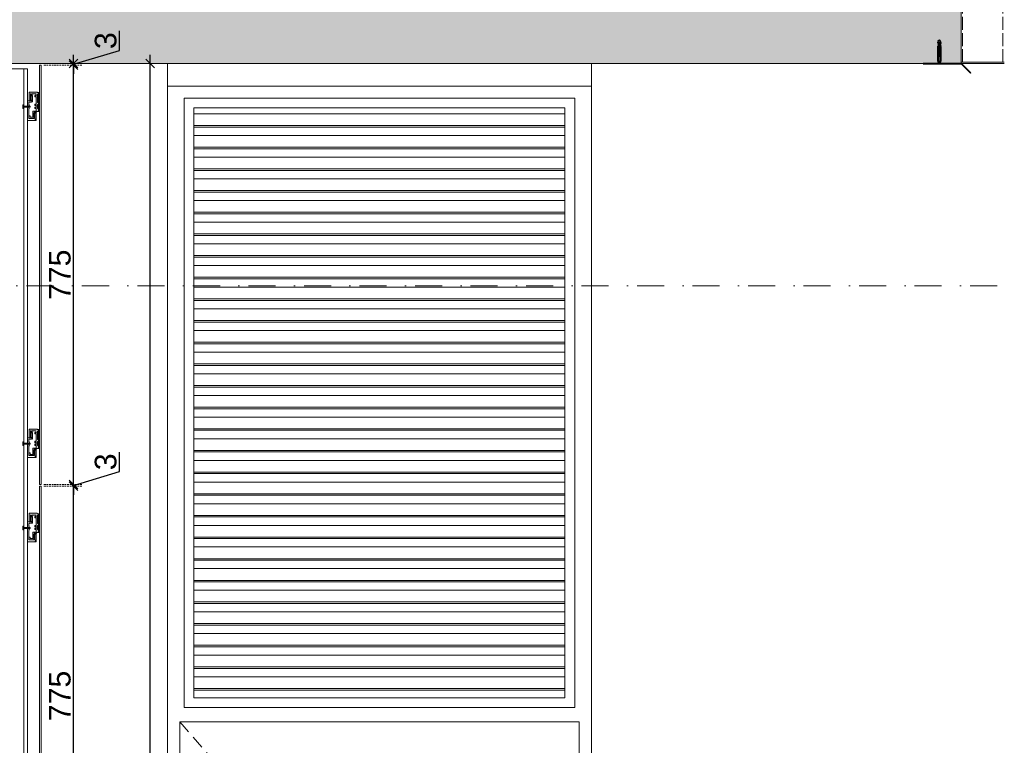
# Model space of a CAD drawing. Header units: millimetres. Extents: x 3652085 to 3778338, y -303702 to -273644.
# Tile 89 of 256: x 3673925 to 3675745, y -281273 to -279932. Entities that reach past the tile are written whole.
import ezdxf

# ---------------------------------------------------------------- set-up
doc = ezdxf.new("R2010")
doc.units = ezdxf.units.MM
doc.header["$PDMODE"] = 34
for name, pattern in [('ACAD_ISO02W100', [15, 12, -3]), ('AUSGEZOGEN', [0]), ('BEQA', [20.5, 10, -7, 0, -3.5]), ('CENTER', [2, 1.25, -0.25, 0.25, -0.25]), ('HIDDEN', [0.375, 0.25, -0.125]), ('HIDDEN2', [4.7625, 3.175, -1.5875])]:
    doc.linetypes.add(name, pattern=pattern)
for name, color, linetype in [('ATTACHMT', 7, 'Continuous'), ('DOOR', 7, 'AUSGEZOGEN'), ('FIXINGS', 7, 'Continuous')]:
    doc.layers.add(name, color=color, linetype=linetype)
for name, color, linetype, lineweight in [('COMPOSITIVE-PANEL (HAUSART)', 177, 'Continuous', 5), ('DIM-03    (HAUSART)', 111, 'Continuous', 5), ('Marker - Section_Pen_No__1', 7, 'Continuous', 13), ('METAL-CONSTRUCTION (HAUSART)', 186, 'Continuous', 5), ('SLAB    (HAUSART)_Pen_No__2', 8, 'Continuous', 15), ('WALL-EXT    (HAUSART)', 7, 'Continuous', 30)]:
    doc.layers.add(name, color=color, linetype=linetype, lineweight=lineweight)
doc.styles.add('1-20 Eng HA', font='arial.ttf', dxfattribs={"height": 40})
doc.dimstyles.new('1-20 Eng HA', dxfattribs={"dimtxt": 40, "dimasz": 16, "dimexe": 16, "dimexo": 5, "dimgap": 5, "dimtad": 1, "dimdec": 0, "dimlfac": -1, "dimzin": 0, "dimdsep": 46, "dimtxsty": '1-20 Eng HA', "dimblk": 'OBLIQUE', "dimcen": 0.09, "dimdle": 16, "dimclrd": 256, "dimclre": 256, "dimclrt": 256, "dimadec": 0, "dimazin": 0, "dimtfac": 1, "dimtdec": 0, "dimtofl": 0, "dimtmove": 0, "dimatfit": 3, "dimldrblk": 'OBLIQUE', "dimfxl": 1, "dimtolj": 1, "dimtzin": 0, "dimlwe": 0, "dimarcsym": 0})

# ---------------------------------------------------------------- blocks, each defined once
blk = doc.blocks.new('_Oblique')
at = {"color": 0, "linetype": 'ByBlock', "lineweight": -2}
blk.add_line((-0.5, -0.5), (0.5, 0.5), dxfattribs=at)
blk = doc.blocks.new('*D261')
at = {"layer": 'Defpoints', "color": 0, "lineweight": 0, "transparency": 16777216}
for p in [(3674035.7, -280013.1, 604742), (3674165.6, -280013.1), (3674165.6, -282993.4)]:
    blk.add_point(p, dxfattribs=at)
at = {"layer": 'DIM-03    (HAUSART)', "linetype": 'HIDDEN2', "lineweight": 0, "transparency": 16777216}
for p, q in [((3674040.7, -280013.1), (3674181.6, -280013.1)), ((3674170.6, -282993.4), (3674181.6, -282993.4))]:
    blk.add_line(p, q, dxfattribs=at)
at = {"layer": 'DIM-03    (HAUSART)', "lineweight": -2, "transparency": 16777216}
blk.add_line((3674165.6, -283009.4), (3674165.6, -279997.1), dxfattribs=at)
at = {"layer": 'DIM-03    (HAUSART)', "lineweight": -2, "transparency": 16777216, "xscale": 16, "yscale": 16, "zscale": 16}
for p, rotation in [((3674165.6, -280013.1), 90), ((3674165.6, -282993.4), 270)]:
    blk.add_blockref('_Oblique', p, dxfattribs=dict(at, rotation=rotation))
at = {"layer": 'DIM-03    (HAUSART)', "transparency": 16777216, "insert": (3674140.2, -281503.3), "char_height": 40, "attachment_point": 5, "rotation": 90, "style": '1-20 Eng HA'}
blk.add_mtext('\\A1;2980', dxfattribs=at)
blk = doc.blocks.new('A$C61537F97')
at = {"lineweight": 0}
for p, q in [((-2.4, 2.1), (0, 4.2)), ((-2.4, -2.1), (0, -4.2))]:
    blk.add_line(p, q, dxfattribs=at)
at = {"layer": 'FIXINGS', "color": 7}
for p, q in [((-42, 2.2), (-43.6, 0.7)), ((-40.4, 0.4), (-40.9, 0)), ((-39.5, -0.5), (-40.9, 0)), ((-40.5, 0), (-40, 1.1)), ((-40.5, 0), (-40.4, 0.4)), ((-40, 1.1), (-40.4, 0.4)), ((-40.2, 0), (-39.7, 1.1)), ((-40.2, 0), (-39.3, 0.5)), ((-39.7, 1.1), (-40, 1.1)), ((-39.9, 3), (-38.1, 3)), ((-39.3, 0.5), (-39.7, 1.1)), ((-39.5, -0.5), (-38.6, 0.5)), ((-38.6, 0.5), (-39.3, 0.5)), ((-39.1, -1.3), (-38.1, 1.3)), ((-38.8, -1.4), (-37.9, 1.4)), ((-38.1, 1.3), (-38.6, 0.5)), ((-38.3, -0.6), (-37.4, 0.6)), ((-38.1, 3), (-36.6, 1.5)), ((-37.9, 1.4), (-38.1, 1.3)), ((-37.4, 0.6), (-37.9, 1.4)), ((-37.6, -0.6), (-36.7, 0.6)), ((-36.7, 0.6), (-37.4, 0.6)), ((-37.2, -1.4), (-36.3, 1.4)), ((-37, -1.4), (-36, 1.4)), ((-36.3, 1.4), (-36.7, 0.6)), ((-36.6, 1.5), (-36.6, 3)), ((-36.6, 3), (-35, 1.5)), ((-36.5, -0.7), (-35.5, 0.7)), ((-36, 1.4), (-36.3, 1.4)), ((-35.5, 0.7), (-36, 1.4)), ((-35.8, -0.7), (-34.8, 0.7)), ((-34.8, 0.7), (-35.5, 0.7)), ((-35.3, -1.5), (-34.4, 1.5)), ((-35.1, -1.5), (-34.2, 1.5)), ((-35, 1.5), (-35, 3)), ((-35, 3), (-33.5, 1.5)), ((-34.4, 1.5), (-34.8, 0.7)), ((-34.6, -0.7), (-33.7, 0.7)), ((-34.2, 1.5), (-34.4, 1.5)), ((-33.7, 0.7), (-34.2, 1.5)), ((-33.9, -0.8), (-33, 0.8)), ((-33, 0.8), (-33.7, 0.7)), ((-33.5, 1.5), (-33.5, 3)), ((-33.5, 3), (-31.9, 1.5)), ((-33.5, -1.6), (-32.5, 1.6)), ((-33.2, -1.6), (-32.3, 1.6)), ((-32.5, 1.6), (-33, 0.8)), ((-32.7, -0.8), (-31.8, 0.8)), ((-32.3, 1.6), (-32.5, 1.6)), ((-31.8, 0.8), (-32.3, 1.6)), ((-32, -0.9), (-31.1, 0.9)), ((-31.9, 1.5), (-31.9, 3)), ((-31.9, 3), (-4.5, 3)), ((-31.1, 0.9), (-31.8, 0.8)), ((-31.6, -1.7), (-30.7, 1.7)), ((-31.4, -1.7), (-30.4, 1.7)), ((-30.7, 1.7), (-31.1, 0.9)), ((-30.9, -0.9), (-29.9, 0.9)), ((-30.4, 1.7), (-30.7, 1.7)), ((-29.9, 0.9), (-30.4, 1.7)), ((-30.2, -0.9), (-29.2, 0.9)), ((-29.2, 0.9), (-29.9, 0.9)), ((-29.7, -1.8), (-28.8, 1.8)), ((-29.5, -1.8), (-28.6, 1.8)), ((-28.8, 1.8), (-29.2, 0.9)), ((-29, -1), (-28.1, 1)), ((-28.6, 1.8), (-28.8, 1.8)), ((-28.1, 1), (-28.6, 1.8)), ((-28.3, -1), (-27.4, 1)), ((-27.4, 1), (-28.1, 1)), ((-27.9, -1.8), (-26.9, 1.8)), ((-27.6, -1.8), (-26.7, 1.8)), ((-26.9, 1.8), (-27.4, 1)), ((-27.1, -1.1), (-26.2, 1.1)), ((-26.7, 1.8), (-26.9, 1.8)), ((-26.2, 1.1), (-26.7, 1.8)), ((-26.4, -1.1), (-25.5, 1.1)), ((-25.5, 1.1), (-26.2, 1.1)), ((-26, -1.9), (-25.1, 1.9)), ((-25.8, -1.9), (-24.8, 1.9)), ((-25.1, 1.9), (-25.5, 1.1)), ((-25.3, -1.1), (-24.3, 1.1)), ((-24.8, 1.9), (-25.1, 1.9)), ((-24.3, 1.1), (-24.8, 1.9)), ((-24.6, -1.2), (-23.6, 1.2)), ((-23.6, 1.2), (-24.3, 1.1)), ((-24.1, -2), (-23.2, 2)), ((-23.9, -2), (-23, 2)), ((-23.2, 2), (-23.6, 1.2)), ((-23.4, -1.2), (-22.5, 1.2)), ((-23, 2), (-23.2, 2)), ((-22.5, 1.2), (-23, 2)), ((-22.7, -1.3), (-21.8, 1.3)), ((-21.8, 1.3), (-22.5, 1.2)), ((-22.3, -2.1), (-21.3, 2.1)), ((-22, -2.1), (-21.1, 2.1)), ((-21.3, 2.1), (-21.8, 1.3)), ((-21.5, -1.3), (-20.6, 1.3)), ((-21.1, 2.1), (-21.3, 2.1)), ((-20.6, 1.3), (-21.1, 2.1)), ((-20.8, -1.3), (-19.9, 1.3)), ((-19.9, 1.3), (-20.6, 1.3)), ((-20.4, -2.2), (-19.5, 2.2)), ((-20.2, -2.2), (-19.2, 2.2)), ((-19.5, 2.2), (-19.9, 1.3)), ((-19.7, -1.4), (-18.7, 1.4)), ((-19.2, 2.2), (-19.5, 2.2)), ((-18.7, 1.4), (-19.2, 2.2)), ((-19, -1.4), (-18, 1.4)), ((-18, 1.4), (-18.7, 1.4)), ((-18.5, -2.2), (-17.6, 2.2)), ((-18.3, -2.3), (-17.4, 2.3)), ((-17.6, 2.2), (-18, 1.4)), ((-17.8, -1.5), (-16.9, 1.5)), ((-17.4, 2.3), (-17.6, 2.2)), ((-16.9, 1.5), (-17.4, 2.3)), ((-17.1, -1.5), (-16.2, 1.5)), ((-16.2, 1.5), (-16.9, 1.5)), ((-16.7, -2.3), (-15.8, 2.3)), ((-16.5, -2.3), (-15.5, 2.3)), ((-15.8, 2.3), (-16.2, 1.5)), ((-16, -1.6), (-15, 1.6)), ((-15.5, 2.3), (-15.8, 2.3)), ((-15, 1.6), (-15.5, 2.3)), ((-15.2, -1.6), (-14.3, 1.6)), ((-14.3, 1.6), (-15, 1.6)), ((-14.8, -2.4), (-13.9, 2.4)), ((-14.6, -2.4), (-13.7, 2.4)), ((-13.9, 2.4), (-14.3, 1.6)), ((-14.1, -1.6), (-13.2, 1.6)), ((-13.7, 2.4), (-13.9, 2.4)), ((-13.2, 1.6), (-13.7, 2.4)), ((-2.4, 1.6), (-13.2, 1.6)), ((-4.5, 3), (-4.5, -3)), ((-2.4, 2), (-2.4, 2.1)), ((-2.4, 2), (-2.4, -2)), ((-42, -2.2), (-43.6, -0.7)), ((-39.1, -1.3), (-39.5, -0.5)), ((-38.8, -1.4), (-39.1, -1.3)), ((-39.1, -3), (-37.5, -1.5)), ((-38.3, -0.6), (-38.8, -1.4)), ((-37.6, -0.6), (-38.3, -0.6)), ((-37.2, -1.4), (-37.6, -0.6)), ((-37.5, -1.5), (-37.5, -3)), ((-37.5, -3), (-36, -1.5)), ((-37, -1.4), (-37.2, -1.4)), ((-36.5, -0.7), (-37, -1.4)), ((-35.8, -0.7), (-36.5, -0.7)), ((-36, -1.5), (-36, -3)), ((-36, -3), (-34.4, -1.5)), ((-35.3, -1.5), (-35.8, -0.7)), ((-35.1, -1.5), (-35.3, -1.5)), ((-34.6, -0.7), (-35.1, -1.5)), ((-33.9, -0.8), (-34.6, -0.7)), ((-34.4, -1.5), (-34.4, -3)), ((-34.4, -3), (-32.9, -1.5)), ((-33.5, -1.6), (-33.9, -0.8)), ((-33.2, -1.6), (-33.5, -1.6)), ((-32.7, -0.8), (-33.2, -1.6)), ((-32.9, -1.5), (-32.9, -3)), ((-32, -0.9), (-32.7, -0.8)), ((-31.6, -1.7), (-32, -0.9)), ((-31.4, -1.7), (-31.6, -1.7)), ((-30.9, -0.9), (-31.4, -1.7)), ((-30.2, -0.9), (-30.9, -0.9)), ((-29.7, -1.8), (-30.2, -0.9)), ((-29.5, -1.8), (-29.7, -1.8)), ((-29, -1), (-29.5, -1.8)), ((-28.3, -1), (-29, -1)), ((-27.9, -1.8), (-28.3, -1)), ((-27.6, -1.8), (-27.9, -1.8)), ((-27.1, -1.1), (-27.6, -1.8)), ((-26.4, -1.1), (-27.1, -1.1)), ((-26, -1.9), (-26.4, -1.1)), ((-25.8, -1.9), (-26, -1.9)), ((-25.3, -1.1), (-25.8, -1.9)), ((-24.6, -1.2), (-25.3, -1.1)), ((-24.1, -2), (-24.6, -1.2)), ((-23.9, -2), (-24.1, -2)), ((-23.4, -1.2), (-23.9, -2)), ((-22.7, -1.3), (-23.4, -1.2)), ((-22.3, -2.1), (-22.7, -1.3)), ((-22, -2.1), (-22.3, -2.1)), ((-21.5, -1.3), (-22, -2.1)), ((-20.8, -1.3), (-21.5, -1.3)), ((-20.4, -2.2), (-20.8, -1.3)), ((-20.2, -2.2), (-20.4, -2.2)), ((-19.7, -1.4), (-20.2, -2.2)), ((-19, -1.4), (-19.7, -1.4)), ((-18.5, -2.2), (-19, -1.4)), ((-18.3, -2.3), (-18.5, -2.2)), ((-17.8, -1.5), (-18.3, -2.3)), ((-17.1, -1.5), (-17.8, -1.5)), ((-16.7, -2.3), (-17.1, -1.5)), ((-16.5, -2.3), (-16.7, -2.3)), ((-16, -1.6), (-16.5, -2.3)), ((-15.2, -1.6), (-16, -1.6)), ((-14.8, -2.4), (-15.2, -1.6)), ((-14.6, -2.4), (-14.8, -2.4)), ((-14.1, -1.6), (-14.6, -2.4)), ((-2.4, -1.6), (-14.1, -1.6)), ((-2.4, -2), (-2.4, -2.1))]:
    blk.add_line(p, q, dxfattribs=at)
at = {"layer": 'FIXINGS', "lineweight": 0}
for p, q in [((0, 0.9), (-1.3, 0.6)), ((-1.3, 0.6), (-1.3, -0.6)), ((0, -4.2), (0, 4.2)), ((-1.3, -0.6), (0, -0.9))]:
    blk.add_line(p, q, dxfattribs=at)
at = {"layer": 'FIXINGS', "color": 7, "linetype": 'CENTER'}
for p, q in [((-39.1, -3), (-40, -3)), ((-4.5, -3), (-32.9, -3))]:
    blk.add_line(p, q, dxfattribs=at)
at = {"layer": 'FIXINGS', "color": 7}
for centre, radius, start, end in [((-42.9, 0), 1, 132.6929, 227.3071), ((-40, 0), 3, 88.1701, 134.2616), ((-40, 0), 3, 227.3071, 269.9854)]:
    blk.add_arc(centre, radius, start, end, dxfattribs=at)
blk = doc.blocks.new('*D298')
at = {"layer": 'Defpoints', "color": 0, "lineweight": 0, "transparency": 16777216}
for p in [(3673964.6, -280794.1, -28787.3), (3674024.3, -280794.1), (3673961.6, -281569.1, -28787.3)]:
    blk.add_point(p, dxfattribs=at)
at = {"layer": 'DIM-03    (HAUSART)', "lineweight": -2, "transparency": 16777216}
blk.add_line((3674024.3, -281585.1), (3674024.3, -280778.1), dxfattribs=at)
at = {"layer": 'DIM-03    (HAUSART)', "linetype": 'HIDDEN2', "lineweight": 0, "transparency": 16777216}
for p, q in [((3673969.6, -280794.1), (3674040.3, -280794.1)), ((3673966.6, -281569.1), (3674040.3, -281569.1))]:
    blk.add_line(p, q, dxfattribs=at)
at = {"layer": 'DIM-03    (HAUSART)', "lineweight": -2, "transparency": 16777216, "xscale": 16, "yscale": 16, "zscale": 16}
for p, rotation in [((3674024.3, -280794.1), 90), ((3674024.3, -281569.1), 270)]:
    blk.add_blockref('_Oblique', p, dxfattribs=dict(at, rotation=rotation))
at = {"layer": 'DIM-03    (HAUSART)', "transparency": 16777216, "insert": (3673999, -281181.6), "char_height": 40, "attachment_point": 5, "rotation": 90, "style": '1-20 Eng HA'}
blk.add_mtext('\\A1;775', dxfattribs=at)
blk = doc.blocks.new('*D299')
at = {"layer": 'Defpoints', "color": 0, "lineweight": 0, "transparency": 16777216}
for p in [(3673964.6, -280791.1, -28787.3), (3673964.6, -280794.1, -28787.3), (3674024.3, -280791.1)]:
    blk.add_point(p, dxfattribs=at)
at = {"layer": 'DIM-03    (HAUSART)', "lineweight": -2, "transparency": 16777216}
for p, q in [((3674109.1, -280767.2), (3674109.1, -280731)), ((3674024.3, -280792.6), (3674109.1, -280767.2)), ((3674024.3, -280791.1), (3674024.3, -280775.1)), ((3674024.3, -280794.1), (3674024.3, -280791.1)), ((3674024.3, -280794.1), (3674024.3, -280810.1))]:
    blk.add_line(p, q, dxfattribs=at)
at = {"layer": 'DIM-03    (HAUSART)', "linetype": 'HIDDEN2', "lineweight": 0, "transparency": 16777216}
for p, q in [((3673969.6, -280791.1), (3674040.3, -280791.1)), ((3673969.6, -280794.1), (3674040.3, -280794.1))]:
    blk.add_line(p, q, dxfattribs=at)
at = {"layer": 'DIM-03    (HAUSART)', "lineweight": -2, "transparency": 16777216, "xscale": 16, "yscale": 16, "zscale": 16}
for p, rotation in [((3674024.3, -280791.1), 270), ((3674024.3, -280794.1), 90)]:
    blk.add_blockref('_Oblique', p, dxfattribs=dict(at, rotation=rotation))
at = {"layer": 'DIM-03    (HAUSART)', "transparency": 16777216, "insert": (3674083.7, -280749.1), "char_height": 40, "attachment_point": 5, "rotation": 90, "style": '1-20 Eng HA'}
blk.add_mtext('\\A1;3', dxfattribs=at)
blk = doc.blocks.new('*D300')
at = {"layer": 'Defpoints', "color": 0, "lineweight": 0, "transparency": 16777216}
for p in [(3673964.6, -280016.1, -28787.3), (3674024.3, -280016.1), (3673964.6, -280791.1, -28787.3)]:
    blk.add_point(p, dxfattribs=at)
at = {"layer": 'DIM-03    (HAUSART)', "lineweight": -2, "transparency": 16777216}
blk.add_line((3674024.3, -280807.1), (3674024.3, -280000.1), dxfattribs=at)
at = {"layer": 'DIM-03    (HAUSART)', "linetype": 'HIDDEN2', "lineweight": 0, "transparency": 16777216}
for p, q in [((3673969.6, -280016.1), (3674040.3, -280016.1)), ((3673969.6, -280791.1), (3674040.3, -280791.1))]:
    blk.add_line(p, q, dxfattribs=at)
at = {"layer": 'DIM-03    (HAUSART)', "lineweight": -2, "transparency": 16777216, "xscale": 16, "yscale": 16, "zscale": 16}
for p, rotation in [((3674024.3, -280016.1), 90), ((3674024.3, -280791.1), 270)]:
    blk.add_blockref('_Oblique', p, dxfattribs=dict(at, rotation=rotation))
at = {"layer": 'DIM-03    (HAUSART)', "transparency": 16777216, "insert": (3673999, -280403.6), "char_height": 40, "attachment_point": 5, "rotation": 90, "style": '1-20 Eng HA'}
blk.add_mtext('\\A1;775', dxfattribs=at)
blk = doc.blocks.new('*D301')
at = {"layer": 'Defpoints', "color": 0, "lineweight": 0, "transparency": 16777216}
for p in [(3673964.6, -280013.1, -28787.3), (3674024.3, -280013.1), (3673964.6, -280016.1, -28787.3)]:
    blk.add_point(p, dxfattribs=at)
at = {"layer": 'DIM-03    (HAUSART)', "lineweight": -2, "transparency": 16777216}
for p, q in [((3674109.1, -279989.2), (3674109.1, -279953)), ((3674024.3, -280014.6), (3674109.1, -279989.2)), ((3674024.3, -280013.1), (3674024.3, -279997.1)), ((3674024.3, -280016.1), (3674024.3, -280013.1)), ((3674024.3, -280016.1), (3674024.3, -280032.1))]:
    blk.add_line(p, q, dxfattribs=at)
at = {"layer": 'DIM-03    (HAUSART)', "linetype": 'HIDDEN2', "lineweight": 0, "transparency": 16777216}
for p, q in [((3673969.6, -280013.1), (3674040.3, -280013.1)), ((3673969.6, -280016.1), (3674040.3, -280016.1))]:
    blk.add_line(p, q, dxfattribs=at)
at = {"layer": 'DIM-03    (HAUSART)', "lineweight": -2, "transparency": 16777216, "xscale": 16, "yscale": 16, "zscale": 16}
for p, rotation in [((3674024.3, -280013.1), 270), ((3674024.3, -280016.1), 90)]:
    blk.add_blockref('_Oblique', p, dxfattribs=dict(at, rotation=rotation))
at = {"layer": 'DIM-03    (HAUSART)', "transparency": 16777216, "insert": (3674083.7, -279971.1), "char_height": 40, "attachment_point": 5, "rotation": 90, "style": '1-20 Eng HA'}
blk.add_mtext('\\A1;3', dxfattribs=at)

msp = doc.modelspace()

# ---------------------------------------------------------------- hatches: boundary and pattern name
at = {"layer": 'ATTACHMT', "linetype": 'Continuous', "lineweight": -3}
h = msp.add_hatch(dxfattribs=at)
h.set_pattern_fill('ANSI31', scale=0.2, angle=360, style=0)
h.set_pattern_definition([(45, (3335415.71184, 547898.2504), (-0.44901280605, 0.44901280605), [])])
edge = h.paths.add_edge_path()
edge.add_arc((3675664.5, -280015.9), 1.75, 45, 84.6663, ccw=False)
edge.add_line((3675665.7, -280014.6), (3675682.1, -280031.1))
edge.add_line((3675682.1, -280031.1), (3675682.9, -280030.4))
edge.add_line((3675682.9, -280030.4), (3675666.4, -280013.9))
edge.add_arc((3675664.6, -280015.5), 2.41, 42.2528, 89.6237)
edge.add_line((3675664.6, -280013.1), (3675594.6, -280013.1))
edge.add_line((3675594.6, -280013.1), (3675594.6, -280014.1))
edge.add_line((3675594.6, -280014.1), (3675664.6, -280014.1))
at = {"layer": 'COMPOSITIVE-PANEL (HAUSART)', "lineweight": 30}
h = msp.add_hatch(color=6, dxfattribs=at)
h.set_gradient(color1=(51, 51, 51), color2=(0, 0, 0), one_color=1, name='HEMISPHERICAL')
h.paths.add_polyline_path([(3673955.4, -280090), (3673954, -280090), (3673954, -280091.1), (3673952.9, -280091.1), (3673952.9, -280088.6), (3673955.4, -280088.6), (3673955.4, -280074.7), (3673952.9, -280074.7), (3673952.9, -280072.2), (3673954, -280072.2), (3673954, -280073.3), (3673955.4, -280073.3), (3673955.4, -280071.4), (3673953.9, -280069.4), (3673947.6, -280069.4), (3673947.6, -280072.1), (3673948.6, -280072.1), (3673948.6, -280083.7, -1), (3673947.3, -280083.7), (3673947.3, -280073.4), (3673946.2, -280072.9), (3673946.2, -280069.4), (3673944.4, -280069.4), (3673944.4, -280081.3), (3673945.6, -280081.3), (3673945.6, -280082.2), (3673942.5, -280082.2), (3673942.5, -280066.1), (3673957, -280066.1), (3673957.7, -280067.1), (3673959.6, -280067.1), (3673959.6, -280069.7), (3673957.8, -280069.7), (3673957.8, -280085.3), (3673959.6, -280085.3), (3673959.6, -280089), (3673957.7, -280089), (3673957.7, -280096.4), (3673959.6, -280096.4), (3673959.6, -280101.9), (3673956.6, -280101.9), (3673955.1, -280103.2), (3673955.1, -280118.6), (3673953.6, -280118.6), (3673953.6, -280115.3), (3673952.4, -280115.3), (3673952.4, -280105.4), (3673953.4, -280105.4), (3673953.4, -280102.5), (3673952.2, -280102.5), (3673952.2, -280104.5), (3673950.9, -280104.5), (3673950.9, -280115.1), (3673941.4, -280115.1), (3673941.4, -280110.1), (3673944.2, -280110.1), (3673944.2, -280112.7), (3673949, -280112.7), (3673949, -280101.2), (3673955.4, -280101.2), (3673955.4, -280096.2), (3673952.9, -280096.2), (3673952.9, -280093.7), (3673954, -280093.7), (3673954, -280094.7), (3673955.4, -280094.7)])
at = {"layer": 'COMPOSITIVE-PANEL (HAUSART)', "true_color": 0x000000}
h = msp.add_hatch(dxfattribs=at)
h.set_pattern_fill('ANSI38', color=18, scale=0.1, angle=-180)
h.set_pattern_definition([(225, (30858736.25976, -4391733.8104), (0.2245064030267, -0.2245064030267), []), (315, (30858736.25976, -4391733.8104), (0.6735192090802, -0.2245064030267), [0.79375, -0.47625])])
h.paths.add_polyline_path([(3673959.6, -280101.9), (3673961.6, -280101.9), (3673961.6, -280067.1), (3673959.6, -280067.1)])
at = {"layer": 'COMPOSITIVE-PANEL (HAUSART)', "lineweight": 30}
h = msp.add_hatch(color=6, dxfattribs=at)
h.set_gradient(color1=(51, 51, 51), color2=(0, 0, 0), one_color=1, name='HEMISPHERICAL')
h.paths.add_polyline_path([(3673955.4, -280712.6), (3673954, -280712.6), (3673954, -280713.7), (3673952.9, -280713.7), (3673952.9, -280711.2), (3673955.4, -280711.2), (3673955.4, -280697.3), (3673952.9, -280697.3), (3673952.9, -280694.8), (3673954, -280694.8), (3673954, -280695.8), (3673955.4, -280695.8), (3673955.4, -280694), (3673953.9, -280692), (3673947.6, -280692), (3673947.6, -280694.7), (3673948.6, -280694.7), (3673948.6, -280706.3, -1), (3673947.3, -280706.3), (3673947.3, -280695.9), (3673946.2, -280695.5), (3673946.2, -280692), (3673944.4, -280692), (3673944.4, -280703.9), (3673945.6, -280703.9), (3673945.6, -280704.8), (3673942.5, -280704.8), (3673942.5, -280688.7), (3673957, -280688.7), (3673957.7, -280689.6), (3673959.6, -280689.6), (3673959.6, -280692.2), (3673957.8, -280692.2), (3673957.8, -280707.9), (3673959.6, -280707.9), (3673959.6, -280711.6), (3673957.7, -280711.6), (3673957.7, -280718.9), (3673959.6, -280718.9), (3673959.6, -280724.5), (3673956.6, -280724.5), (3673955.1, -280725.8), (3673955.1, -280741.2), (3673953.6, -280741.2), (3673953.6, -280737.9), (3673952.4, -280737.9), (3673952.4, -280728), (3673953.4, -280728), (3673953.4, -280725.1), (3673952.2, -280725.1), (3673952.2, -280727), (3673950.9, -280727), (3673950.9, -280737.7), (3673941.4, -280737.7), (3673941.4, -280732.7), (3673944.2, -280732.7), (3673944.2, -280735.3), (3673949, -280735.3), (3673949, -280723.8), (3673955.4, -280723.8), (3673955.4, -280718.7), (3673952.9, -280718.7), (3673952.9, -280716.2), (3673954, -280716.2), (3673954, -280717.3), (3673955.4, -280717.3)])
at = {"layer": 'COMPOSITIVE-PANEL (HAUSART)', "true_color": 0x000000}
h = msp.add_hatch(dxfattribs=at)
h.set_pattern_fill('ANSI38', color=18, scale=0.1, angle=-180)
h.set_pattern_definition([(225, (30858736.25976, -4392667.24477), (0.2245064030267, -0.2245064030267), []), (315, (30858736.25976, -4392667.24477), (0.6735192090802, -0.2245064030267), [0.79375, -0.47625])])
h.paths.add_polyline_path([(3673959.6, -280724.5), (3673961.6, -280724.5), (3673961.6, -280689.6), (3673959.6, -280689.6)])
at = {"layer": 'COMPOSITIVE-PANEL (HAUSART)', "lineweight": 30}
h = msp.add_hatch(color=6, dxfattribs=at)
h.set_gradient(color1=(51, 51, 51), color2=(0, 0, 0), one_color=1, name='HEMISPHERICAL')
h.paths.add_polyline_path([(3673955.4, -280868), (3673954, -280868), (3673954, -280869.1), (3673952.9, -280869.1), (3673952.9, -280866.6), (3673955.4, -280866.6), (3673955.4, -280852.7), (3673952.9, -280852.7), (3673952.9, -280850.2), (3673954, -280850.2), (3673954, -280851.3), (3673955.4, -280851.3), (3673955.4, -280849.4), (3673953.9, -280847.4), (3673947.6, -280847.4), (3673947.6, -280850.1), (3673948.6, -280850.1), (3673948.6, -280861.7, -1), (3673947.3, -280861.7), (3673947.3, -280851.4), (3673946.2, -280850.9), (3673946.2, -280847.4), (3673944.4, -280847.4), (3673944.4, -280859.3), (3673945.6, -280859.3), (3673945.6, -280860.2), (3673942.5, -280860.2), (3673942.5, -280844.1), (3673957, -280844.1), (3673957.7, -280845.1), (3673959.6, -280845.1), (3673959.6, -280847.7), (3673957.8, -280847.7), (3673957.8, -280863.3), (3673959.6, -280863.3), (3673959.6, -280867), (3673957.7, -280867), (3673957.7, -280874.4), (3673959.6, -280874.4), (3673959.6, -280879.9), (3673956.6, -280879.9), (3673955.1, -280881.2), (3673955.1, -280896.6), (3673953.6, -280896.6), (3673953.6, -280893.3), (3673952.4, -280893.3), (3673952.4, -280883.4), (3673953.4, -280883.4), (3673953.4, -280880.5), (3673952.2, -280880.5), (3673952.2, -280882.5), (3673950.9, -280882.5), (3673950.9, -280893.1), (3673941.4, -280893.1), (3673941.4, -280888.1), (3673944.2, -280888.1), (3673944.2, -280890.7), (3673949, -280890.7), (3673949, -280879.2), (3673955.4, -280879.2), (3673955.4, -280874.2), (3673952.9, -280874.2), (3673952.9, -280871.7), (3673954, -280871.7), (3673954, -280872.7), (3673955.4, -280872.7)])
at = {"layer": 'COMPOSITIVE-PANEL (HAUSART)', "true_color": 0x000000}
h = msp.add_hatch(dxfattribs=at)
h.set_pattern_fill('ANSI38', color=18, scale=0.1, angle=-180)
h.set_pattern_definition([(225, (30858736.25976, -4392511.8104), (0.2245064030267, -0.2245064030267), []), (315, (30858736.25976, -4392511.8104), (0.6735192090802, -0.2245064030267), [0.79375, -0.47625])])
h.paths.add_polyline_path([(3673959.6, -280879.9), (3673961.6, -280879.9), (3673961.6, -280845.1), (3673959.6, -280845.1)])
at = {"layer": 'SLAB    (HAUSART)_Pen_No__2', "lineweight": 15}
h = msp.add_hatch(dxfattribs=at)
h.set_pattern_fill('AR-CONC', color=256, scale=0.4)
h.set_pattern_definition([(50, (3436897.19, -215408.375), (72.873868, -6.375634), [7.62, -83.82]), (355, (3436897.19, -215408.375), (-14.097369, 76.422738), [6.096, -67.056234]), (100.451445, (3436903.264, -215408.906), (58.776499, 70.0471), [6.476004, -71.236098]), (46.1842, (3436897.19, -215388.055), (108.431616, -16.81693), [11.43, -125.73]), (96.63556, (3436906.23, -215389.46), (94.961654, 98.97045), [9.71401, -106.854243]), (351.18415, (3436897.19, -215388.05), (94.961654, 98.97045), [9.143987, -100.583893]), (21, (3436907.35, -215393.135), (60.645757, -40.90608), [7.62, -83.82]), (326, (3436907.35, -215393.135), (24.720811, 73.675186), [6.096, -67.056]), (71.451445, (3436912.405, -215396.54), (85.366568, 32.769108), [6.476004, -71.235975]), (37.5, (3436897.19, -215408.375), (1.2354413, 33.8220155), [0, -66.2432, 0, -68.072, 0, -67.31]), (7.5, (3436897.19, -215408.375), (26.727865, 40.07223), [0, -38.8112, 0, -64.7192, 0, -25.654]), (327.5, (3436874.534, -215408.375), (54.236238, -2.2914976), [0, -25.4, 0, -79.248, 0, -105.156]), (317.5, (3436864.374, -215408.375), (59.251673, 10.170596), [0, -33.02, 0, -52.6288, 0, -74.676])])
h.paths.add_polyline_path([(3673292.8, -279793.1), (3673292.8, -280013.1), (3673464.6, -280013.1), (3673464.6, -280293.1), (3673864.6, -280293.1), (3673864.6, -280013.1), (3675166.4, -280013.1), (3675664.6, -280013.1), (3675664.6, -279793.1)])

# ---------------------------------------------------------------- linework, layer by layer
at = {"color": 0, "lineweight": 0}
msp.add_line((3673939.1, -280023.2, 305519.8), (3673884.6, -280023.2, 305519.8), dxfattribs=at)
at = {"color": 0, "lineweight": 0, "elevation": 305519.8}
for points in [[(3673932.1, -280023.2), (3673932.1, -282974.3)], [(3673939.1, -280023.2), (3673939.1, -282974.3)]]:
    msp.add_lwpolyline(points, dxfattribs=at)
at = {"layer": 'ATTACHMT', "color": 7, "linetype": 'Continuous', "lineweight": -3, "elevation": 302370.5}
msp.add_lwpolyline([(3675664.6, -280014.1, -0.174826), (3675665.7, -280014.6), (3675682.1, -280031.1), (3675682.9, -280030.4), (3675666.4, -280013.9, 0.209689), (3675664.6, -280013.1), (3675594.6, -280013.1), (3675594.6, -280014.1), (3675664.6, -280014.1)], format="xyb", close=True, dxfattribs=at)
at = {"layer": 'COMPOSITIVE-PANEL (HAUSART)', "lineweight": 0, "elevation": 305519.8}
for points in [[(3673959.6, -280067.1), (3673957.7, -280067.1), (3673957, -280066.1), (3673942.5, -280066.1), (3673942.5, -280082.2), (3673945.6, -280082.2), (3673945.6, -280081.3), (3673944.4, -280081.3), (3673944.4, -280069.4), (3673946.2, -280069.4), (3673946.2, -280072.9), (3673947.3, -280073.4), (3673947.3, -280083.7, 1), (3673948.6, -280083.7), (3673948.6, -280072.1), (3673947.6, -280072.1), (3673947.6, -280069.4), (3673953.9, -280069.4), (3673955.4, -280071.4), (3673955.4, -280073.3), (3673954, -280073.3), (3673954, -280072.2), (3673952.9, -280072.2), (3673952.9, -280074.7), (3673955.4, -280074.7), (3673955.4, -280088.6), (3673952.9, -280088.6), (3673952.9, -280091.1), (3673954, -280091.1), (3673954, -280090), (3673955.4, -280090), (3673955.4, -280094.7), (3673954, -280094.7), (3673954, -280093.7), (3673952.9, -280093.7), (3673952.9, -280096.2), (3673955.4, -280096.2), (3673955.4, -280101.2), (3673949, -280101.2), (3673949, -280112.7), (3673944.2, -280112.7), (3673944.2, -280110.1), (3673941.4, -280110.1), (3673941.4, -280115.1), (3673950.9, -280115.1), (3673950.9, -280104.5), (3673952.2, -280104.5), (3673952.2, -280102.5), (3673953.4, -280102.5), (3673953.4, -280105.4), (3673952.4, -280105.4), (3673952.4, -280115.3), (3673953.6, -280115.3), (3673953.6, -280118.6), (3673955.1, -280118.6), (3673955.1, -280103.2), (3673956.6, -280101.9), (3673959.6, -280101.9), (3673959.6, -280096.4), (3673957.7, -280096.4), (3673957.7, -280089), (3673959.6, -280089), (3673959.6, -280085.3), (3673957.8, -280085.3), (3673957.8, -280069.7), (3673959.6, -280069.7), (3673959.6, -280067.1)], [(3673947.3, -280083.7), (3673947.3, -280073.4), (3673946.2, -280072.9), (3673946.2, -280069.4), (3673944.4, -280069.4), (3673944.4, -280081.3), (3673945.6, -280081.3), (3673945.6, -280082.2), (3673939.1, -280082.2), (3673939.1, -280118.6), (3673953.6, -280118.6), (3673953.6, -280115.3), (3673952.4, -280115.3), (3673952.4, -280105.4), (3673953.4, -280105.4), (3673953.4, -280102.5), (3673952.2, -280102.5), (3673952.2, -280104.5), (3673950.9, -280104.5), (3673950.9, -280115.1), (3673941.4, -280115.1), (3673941.4, -280097.7, -0.344825), (3673943, -280096.3, -0.431827), (3673941.4, -280094.8), (3673941.4, -280091.1, -0.320777), (3673943, -280089.8, -0.432167), (3673941.4, -280088.3), (3673941.4, -280086.1, -0.414214), (3673942.9, -280084.6), (3673946.4, -280084.6), (3673947.3, -280083.7)], [(3673947.3, -280706.3), (3673947.3, -280695.9), (3673946.2, -280695.5), (3673946.2, -280692), (3673944.4, -280692), (3673944.4, -280703.9), (3673945.6, -280703.9), (3673945.6, -280704.8), (3673939.1, -280704.8), (3673939.1, -280741.1), (3673953.6, -280741.1), (3673953.6, -280737.9), (3673952.4, -280737.9), (3673952.4, -280728), (3673953.4, -280728), (3673953.4, -280725.1), (3673952.2, -280725.1), (3673952.2, -280727), (3673950.9, -280727), (3673950.9, -280737.7), (3673941.4, -280737.7), (3673941.4, -280720.3, -0.344825), (3673943, -280718.8, -0.431827), (3673941.4, -280717.4), (3673941.4, -280713.7, -0.320777), (3673943, -280712.3, -0.432167), (3673941.4, -280710.9), (3673941.4, -280708.6, -0.414214), (3673942.9, -280707.1), (3673946.4, -280707.1), (3673947.3, -280706.3)], [(3673959.6, -280689.6), (3673957.7, -280689.6), (3673957, -280688.7), (3673942.5, -280688.7), (3673942.5, -280704.8), (3673945.6, -280704.8), (3673945.6, -280703.9), (3673944.4, -280703.9), (3673944.4, -280692), (3673946.2, -280692), (3673946.2, -280695.5), (3673947.3, -280695.9), (3673947.3, -280706.3, 1), (3673948.6, -280706.3), (3673948.6, -280694.7), (3673947.6, -280694.7), (3673947.6, -280692), (3673953.9, -280692), (3673955.4, -280694), (3673955.4, -280695.8), (3673954, -280695.8), (3673954, -280694.8), (3673952.9, -280694.8), (3673952.9, -280697.3), (3673955.4, -280697.3), (3673955.4, -280711.2), (3673952.9, -280711.2), (3673952.9, -280713.7), (3673954, -280713.7), (3673954, -280712.6), (3673955.4, -280712.6), (3673955.4, -280717.3), (3673954, -280717.3), (3673954, -280716.2), (3673952.9, -280716.2), (3673952.9, -280718.7), (3673955.4, -280718.7), (3673955.4, -280723.8), (3673949, -280723.8), (3673949, -280735.3), (3673944.2, -280735.3), (3673944.2, -280732.7), (3673941.4, -280732.7), (3673941.4, -280737.7), (3673950.9, -280737.7), (3673950.9, -280727), (3673952.2, -280727), (3673952.2, -280725.1), (3673953.4, -280725.1), (3673953.4, -280728), (3673952.4, -280728), (3673952.4, -280737.9), (3673953.6, -280737.9), (3673953.6, -280741.2), (3673955.1, -280741.2), (3673955.1, -280725.8), (3673956.6, -280724.5), (3673959.6, -280724.5), (3673959.6, -280718.9), (3673957.7, -280718.9), (3673957.7, -280711.6), (3673959.6, -280711.6), (3673959.6, -280707.9), (3673957.8, -280707.9), (3673957.8, -280692.2), (3673959.6, -280692.2), (3673959.6, -280689.6)], [(3673947.3, -280861.7), (3673947.3, -280851.4), (3673946.2, -280850.9), (3673946.2, -280847.4), (3673944.4, -280847.4), (3673944.4, -280859.3), (3673945.6, -280859.3), (3673945.6, -280860.2), (3673939.1, -280860.2), (3673939.1, -280896.6), (3673953.6, -280896.6), (3673953.6, -280893.3), (3673952.4, -280893.3), (3673952.4, -280883.4), (3673953.4, -280883.4), (3673953.4, -280880.5), (3673952.2, -280880.5), (3673952.2, -280882.5), (3673950.9, -280882.5), (3673950.9, -280893.1), (3673941.4, -280893.1), (3673941.4, -280875.7, -0.344825), (3673943, -280874.3, -0.431827), (3673941.4, -280872.8), (3673941.4, -280869.1, -0.320777), (3673943, -280867.8, -0.432167), (3673941.4, -280866.3), (3673941.4, -280864.1, -0.414214), (3673942.9, -280862.6), (3673946.4, -280862.6), (3673947.3, -280861.7)], [(3673959.6, -280845.1), (3673957.7, -280845.1), (3673957, -280844.1), (3673942.5, -280844.1), (3673942.5, -280860.2), (3673945.6, -280860.2), (3673945.6, -280859.3), (3673944.4, -280859.3), (3673944.4, -280847.4), (3673946.2, -280847.4), (3673946.2, -280850.9), (3673947.3, -280851.4), (3673947.3, -280861.7, 1), (3673948.6, -280861.7), (3673948.6, -280850.1), (3673947.6, -280850.1), (3673947.6, -280847.4), (3673953.9, -280847.4), (3673955.4, -280849.4), (3673955.4, -280851.3), (3673954, -280851.3), (3673954, -280850.2), (3673952.9, -280850.2), (3673952.9, -280852.7), (3673955.4, -280852.7), (3673955.4, -280866.6), (3673952.9, -280866.6), (3673952.9, -280869.1), (3673954, -280869.1), (3673954, -280868), (3673955.4, -280868), (3673955.4, -280872.7), (3673954, -280872.7), (3673954, -280871.7), (3673952.9, -280871.7), (3673952.9, -280874.2), (3673955.4, -280874.2), (3673955.4, -280879.2), (3673949, -280879.2), (3673949, -280890.7), (3673944.2, -280890.7), (3673944.2, -280888.1), (3673941.4, -280888.1), (3673941.4, -280893.1), (3673950.9, -280893.1), (3673950.9, -280882.5), (3673952.2, -280882.5), (3673952.2, -280880.5), (3673953.4, -280880.5), (3673953.4, -280883.4), (3673952.4, -280883.4), (3673952.4, -280893.3), (3673953.6, -280893.3), (3673953.6, -280896.6), (3673955.1, -280896.6), (3673955.1, -280881.2), (3673956.6, -280879.9), (3673959.6, -280879.9), (3673959.6, -280874.4), (3673957.7, -280874.4), (3673957.7, -280867), (3673959.6, -280867), (3673959.6, -280863.3), (3673957.8, -280863.3), (3673957.8, -280847.7), (3673959.6, -280847.7), (3673959.6, -280845.1)]]:
    msp.add_lwpolyline(points, format="xyb", dxfattribs=at)
for points in [[(3673959.6, -280101.9), (3673961.6, -280101.9), (3673961.6, -280067.1), (3673959.6, -280067.1), (3673959.6, -280101.9)], [(3673942, -280091.7), (3673941.4, -280091.7), (3673941.4, -280094.6), (3673942, -280094.6)], [(3673959.6, -280724.5), (3673961.6, -280724.5), (3673961.6, -280689.6), (3673959.6, -280689.6), (3673959.6, -280724.5)], [(3673942, -280714.2), (3673941.4, -280714.2), (3673941.4, -280717.2), (3673942, -280717.2)], [(3673959.6, -280879.9), (3673961.6, -280879.9), (3673961.6, -280845.1), (3673959.6, -280845.1), (3673959.6, -280879.9)], [(3673942, -280869.7), (3673941.4, -280869.7), (3673941.4, -280872.6), (3673942, -280872.6)]]:
    msp.add_lwpolyline(points, close=True, dxfattribs=at)
at = {"layer": 'COMPOSITIVE-PANEL (HAUSART)', "lineweight": 0}
for points, elevation in [([(3673944.3, -280092.3), (3673944.3, -280094), (3673932.6, -280094), (3673932.1, -280094.7), (3673932.1, -280096.5), (3673930.8, -280096.5), (3673930.8, -280089.7), (3673932.1, -280089.7), (3673932.1, -280091.6), (3673932.6, -280092.3), (3673944.3, -280092.3)], 466208.3), ([(3673944.3, -280714.9), (3673944.3, -280716.5), (3673932.6, -280716.5), (3673932.1, -280717.2), (3673932.1, -280719.1), (3673930.8, -280719.1), (3673930.8, -280712.3), (3673932.1, -280712.3), (3673932.1, -280714.2), (3673932.6, -280714.9), (3673944.3, -280714.9)], 626896.8), ([(3673944.3, -280870.3), (3673944.3, -280872), (3673932.6, -280872), (3673932.1, -280872.7), (3673932.1, -280874.5), (3673930.8, -280874.5), (3673930.8, -280867.7), (3673932.1, -280867.7), (3673932.1, -280869.6), (3673932.6, -280870.3), (3673944.3, -280870.3)], 466208.3)]:
    msp.add_lwpolyline(points, dxfattribs=dict(at, elevation=elevation))
at = {"layer": 'DIM-03    (HAUSART)', "linetype": 'HIDDEN2', "lineweight": 0}
msp.add_line((3673969.6, -280013.1, 334307.1), (3674040.3, -280013.1, 334307.1), dxfattribs=at)
at = {"layer": 'DOOR', "color": 0, "lineweight": 0}
for points, elevation in [([(3674197.6, -280013.1), (3674197.6, -282996.2)], 302370.5), ([(3674981.6, -280013.1), (3674981.6, -283003.5)], 302370.5), ([(3674981.2, -280055), (3674197.2, -280055)], 302370.5), ([(3674932.6, -280106.4), (3674246.6, -280106.4)], -57629.5), ([(3674932.6, -280128), (3674246.6, -280128)], -57629.5), ([(3674932.6, -280130.9), (3674246.6, -280130.9)], -57629.5), ([(3674932.6, -280146.4), (3674246.6, -280146.4)], -57629.5), ([(3674932.6, -280168), (3674246.6, -280168)], -57629.5), ([(3674932.6, -280170.9), (3674246.6, -280170.9)], -57629.5), ([(3674932.6, -280186.4), (3674246.6, -280186.4)], -57629.5), ([(3674932.6, -280208), (3674246.6, -280208)], -57629.5), ([(3674932.6, -280210.9), (3674246.6, -280210.9)], -57629.5), ([(3674932.6, -280226.4), (3674246.6, -280226.4)], -57629.5), ([(3674932.6, -280248), (3674246.6, -280248)], -57629.5), ([(3674932.6, -280250.9), (3674246.6, -280250.9)], -57629.5), ([(3674932.6, -280266.4), (3674246.6, -280266.4)], -57629.5), ([(3674932.6, -280288), (3674246.6, -280288)], -57629.5), ([(3674932.6, -280290.9), (3674246.6, -280290.9)], -57629.5), ([(3674932.6, -280306.4), (3674246.6, -280306.4)], -57629.5), ([(3674932.6, -280328), (3674246.6, -280328)], -57629.5), ([(3674932.6, -280330.9), (3674246.6, -280330.9)], -57629.5), ([(3674932.6, -280346.4), (3674246.6, -280346.4)], -57629.5), ([(3674932.6, -280368), (3674246.6, -280368)], -57629.5), ([(3674932.6, -280370.9), (3674246.6, -280370.9)], -57629.5), ([(3674932.6, -280386.4), (3674246.6, -280386.4)], -57629.5), ([(3674932.6, -280408), (3674246.6, -280408)], -57629.5), ([(3674932.6, -280410.9), (3674246.6, -280410.9)], -57629.5), ([(3674932.6, -280426.4), (3674246.6, -280426.4)], -57629.5), ([(3674932.6, -280448), (3674246.6, -280448)], -57629.5), ([(3674932.6, -280450.9), (3674246.6, -280450.9)], -57629.5), ([(3674932.6, -280466.4), (3674246.6, -280466.4)], -57629.5), ([(3674932.6, -280488), (3674246.6, -280488)], -57629.5), ([(3674932.6, -280490.9), (3674246.6, -280490.9)], -57629.5), ([(3674932.6, -280506.4), (3674246.6, -280506.4)], -57629.5), ([(3674932.6, -280528), (3674246.6, -280528)], -57629.5), ([(3674932.6, -280530.9), (3674246.6, -280530.9)], -57629.5), ([(3674932.6, -280546.4), (3674246.6, -280546.4)], -57629.5), ([(3674932.6, -280568), (3674246.6, -280568)], -57629.5), ([(3674932.6, -280570.9), (3674246.6, -280570.9)], -57629.5), ([(3674932.6, -280586.4), (3674246.6, -280586.4)], -57629.5), ([(3674932.6, -280608), (3674246.6, -280608)], -57629.5), ([(3674932.6, -280610.9), (3674246.6, -280610.9)], -57629.5), ([(3674932.6, -280626.4), (3674246.6, -280626.4)], -57629.5), ([(3674932.6, -280648), (3674246.6, -280648)], -57629.5), ([(3674932.6, -280650.9), (3674246.6, -280650.9)], -57629.5), ([(3674932.6, -280666.4), (3674246.6, -280666.4)], -57629.5), ([(3674932.6, -280688), (3674246.6, -280688)], -57629.5), ([(3674932.6, -280690.9), (3674246.6, -280690.9)], -57629.5), ([(3674932.6, -280706.4), (3674246.6, -280706.4)], -57629.5), ([(3674932.6, -280728), (3674246.6, -280728)], -57629.5), ([(3674932.6, -280730.9), (3674246.6, -280730.9)], -57629.5), ([(3674932.6, -280746.4), (3674246.6, -280746.4)], -57629.5), ([(3674932.6, -280768), (3674246.6, -280768)], -57629.5), ([(3674932.6, -280770.9), (3674246.6, -280770.9)], -57629.5), ([(3674932.6, -280786.4), (3674246.6, -280786.4)], -57629.5), ([(3674932.6, -280808), (3674246.6, -280808)], -57629.5), ([(3674932.6, -280810.9), (3674246.6, -280810.9)], -57629.5), ([(3674932.6, -280826.4), (3674246.6, -280826.4)], -57629.5), ([(3674932.6, -280848), (3674246.6, -280848)], -57629.5), ([(3674932.6, -280850.9), (3674246.6, -280850.9)], -57629.5), ([(3674932.6, -280866.4), (3674246.6, -280866.4)], -57629.5), ([(3674932.6, -280888), (3674246.6, -280888)], -57629.5), ([(3674932.6, -280890.9), (3674246.6, -280890.9)], -57629.5), ([(3674932.6, -280906.4), (3674246.6, -280906.4)], -57629.5), ([(3674932.6, -280928), (3674246.6, -280928)], -57629.5), ([(3674932.6, -280930.9), (3674246.6, -280930.9)], -57629.5), ([(3674932.6, -280946.4), (3674246.6, -280946.4)], -57629.5), ([(3674932.6, -280968), (3674246.6, -280968)], -57629.5), ([(3674932.6, -280970.9), (3674246.6, -280970.9)], -57629.5), ([(3674932.6, -280986.4), (3674246.6, -280986.4)], -57629.5), ([(3674932.6, -281008), (3674246.6, -281008)], -57629.5), ([(3674932.6, -281010.9), (3674246.6, -281010.9)], -57629.5), ([(3674932.6, -281026.4), (3674246.6, -281026.4)], -57629.5), ([(3674932.6, -281048), (3674246.6, -281048)], -57629.5), ([(3674932.6, -281050.9), (3674246.6, -281050.9)], -57629.5), ([(3674932.6, -281066.4), (3674246.6, -281066.4)], -57629.5), ([(3674932.6, -281088), (3674246.6, -281088)], -57629.5), ([(3674932.6, -281090.9), (3674246.6, -281090.9)], -57629.5), ([(3674932.6, -281106.4), (3674246.6, -281106.4)], -57629.5), ([(3674932.6, -281128), (3674246.6, -281128)], -57629.5), ([(3674932.6, -281130.9), (3674246.6, -281130.9)], -57629.5), ([(3674932.6, -281146.4), (3674246.6, -281146.4)], -57629.5), ([(3674932.6, -281168), (3674246.6, -281168)], -57629.5), ([(3674932.6, -281170.9), (3674246.6, -281170.9)], -57629.5)]:
    msp.add_lwpolyline(points, dxfattribs=dict(at, elevation=elevation))
at = {"layer": 'DOOR', "color": 0, "lineweight": 0, "elevation": 302370.5}
for points in [[(3674228.6, -281202.9), (3674950.6, -281202.9), (3674950.6, -280077.1), (3674228.6, -280077.1)], [(3674246.6, -280095.1), (3674932.6, -280095.1), (3674932.6, -281184.9), (3674246.6, -281184.9)], [(3674220.6, -281229.2), (3674958.6, -281229.2), (3674958.6, -282982.1), (3674220.6, -282982.1)]]:
    msp.add_lwpolyline(points, close=True, dxfattribs=at)
at = {"layer": 'DOOR', "linetype": 'HIDDEN', "lineweight": 0, "ltscale": 100, "elevation": 302370.5}
msp.add_lwpolyline([(3674220.6, -281229.2), (3674981.6, -282105.6), (3674220.6, -282982.1)], dxfattribs=at)
at = {"layer": 'Marker - Section_Pen_No__1', "color": 7, "linetype": 'BEQA', "lineweight": 13, "ltscale": 5, "elevation": 302370.5}
msp.add_lwpolyline([(3673219, -280424.1), (3677092.5, -280424.1)], dxfattribs=at)
at = {"layer": 'METAL-CONSTRUCTION (HAUSART)', "lineweight": 0}
for p, q in [((3675664.6, -279793.1, 302370.5), (3675664.6, -280013.1, 302370.5)), ((3675664.6, -280011.1, 302370.5), (3675744.6, -280011.1, 302370.5)), ((3675664.6, -280013.1, 302370.5), (3675744.6, -280013.1, 302370.5))]:
    msp.add_line(p, q, dxfattribs=at)
at = {"layer": 'METAL-CONSTRUCTION (HAUSART)', "linetype": 'ACAD_ISO02W100', "lineweight": 0, "ltscale": 2, "elevation": 302370.5}
for points in [[(3675667.6, -280011.1), (3675667.6, -279307)], [(3675741.6, -280011.1), (3675741.6, -279307)]]:
    msp.add_lwpolyline(points, dxfattribs=at)
at = {"layer": 'SLAB    (HAUSART)_Pen_No__2', "lineweight": 15, "elevation": 302370.5}
msp.add_lwpolyline([(3673292.8, -279793.1), (3673292.8, -280013.1), (3673464.6, -280013.1), (3673464.6, -280293.1), (3673864.6, -280293.1), (3673864.6, -280013.1), (3675166.4, -280013.1), (3675664.6, -280013.1), (3675664.6, -279793.1), (3673292.8, -279793.1)], close=True, dxfattribs=at)
at = {"layer": 'WALL-EXT    (HAUSART)', "color": 7, "linetype": 'Continuous', "lineweight": 0, "elevation": 305519.8}
for points in [[(3673964.6, -280016.1), (3673961.6, -280016.1), (3673961.6, -280791.1), (3673964.6, -280791.1), (3673964.6, -280016.1)], [(3673964.6, -280794.1), (3673961.6, -280794.1), (3673961.6, -281569.1), (3673964.6, -281569.1), (3673964.6, -280794.1)]]:
    msp.add_lwpolyline(points, close=True, dxfattribs=at)

# ---------------------------------------------------------------- block references
at = {"lineweight": 0, "rotation": 270}
msp.add_blockref('A$C61537F97', (3675624.6, -280014.1, 302370.5), dxfattribs=at)
at = {"layer": 'DIM-03    (HAUSART)', "xscale": -16, "yscale": 16, "zscale": 16, "rotation": 90}
msp.add_blockref('_Oblique', (3674024.3, -280013.1, 334307.1), dxfattribs=at)

# ---------------------------------------------------------------- dimensions: what is measured, and where the dimension line sits
at = {"layer": 'DIM-03    (HAUSART)'}
for base, p1, p2, picture, middle in [((3674024.3, -280013.1, 334307.1), (3673964.6, -280016.1, 305519.8), (3673964.6, -280013.1, 305519.8), '*D301', (3674083.7, -279984.2, 334307.1)), ((3674024.3, -280016.1, 334307.1), (3673964.6, -280791.1, 305519.8), (3673964.6, -280016.1, 305519.8), '*D300', (3673999, -280403.6, 334307.1)), ((3674024.3, -280791.1, 334307.1), (3673964.6, -280794.1, 305519.8), (3673964.6, -280791.1, 305519.8), '*D299', (3674083.7, -280762.2, 334307.1)), ((3674024.3, -280794.1, 334307.1), (3673961.6, -281569.1, 305519.8), (3673964.6, -280794.1, 305519.8), '*D298', (3673999, -281181.6, 334307.1))]:
    dim = msp.add_linear_dim(base=base, p1=p1, p2=p2, angle=90, dimstyle='1-20 Eng HA', override={"dimtmove": 1}, dxfattribs=at)
    dim.commit()
    dim.dimension.update_dxf_attribs({"geometry": picture, "text_midpoint": middle})
dim = msp.add_linear_dim(base=(3674165.6, -280013.1, -0.5), p1=(3674165.6, -282993.4, -0.5), p2=(3674035.7, -280013.1, 604741.5), angle=90, dimstyle='1-20 Eng HA', dxfattribs=at)
dim.commit()
dim.dimension.update_dxf_attribs({"geometry": '*D261', "text_midpoint": (3674140.2, -281503.3, -0.5)})

doc.saveas('drawing.dxf')
